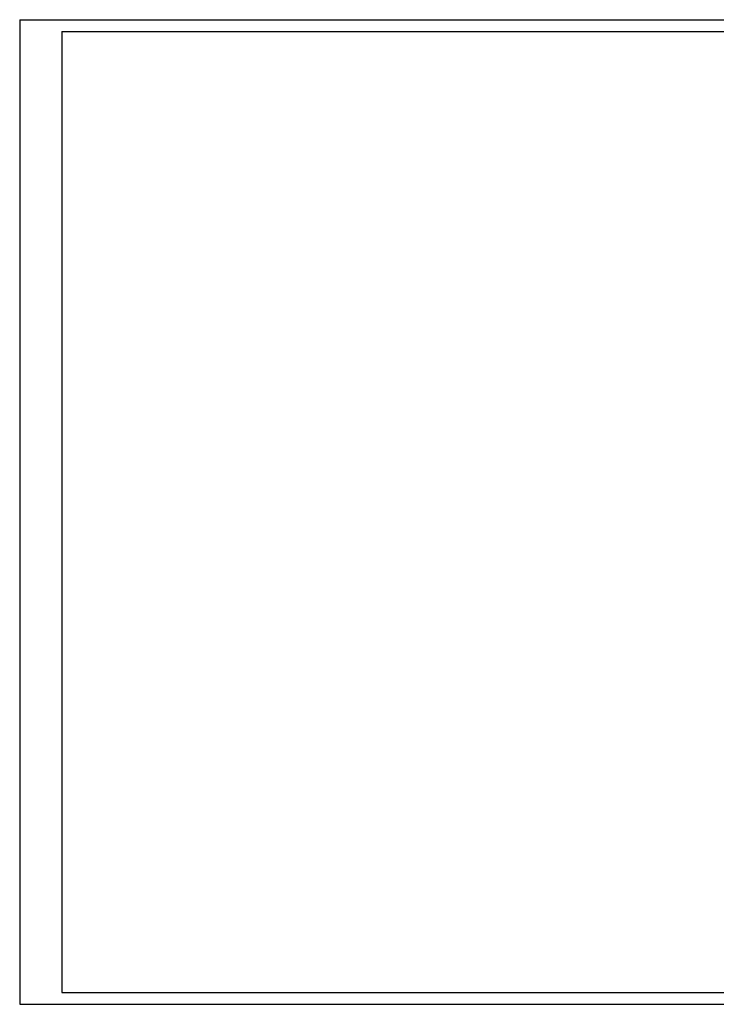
# Model space of a CAD drawing. Extents: x -5509 to -4915, y 1991 to 2411.
# Tile 1 of 2: x -5509 to -5212, y 1991 to 2411. Entities that reach past the tile are written whole.
import ezdxf

# ---------------------------------------------------------------- set-up
doc = ezdxf.new("R2010")
doc.units = 0
doc.header["$LTSCALE"] = 5
doc.header["$MEASUREMENT"] = 0
doc.layers.get('0').update_dxf_attribs({"linetype": 'CONTINUOUS'})

msp = doc.modelspace()

# ---------------------------------------------------------------- linework, layer by layer
for p, q in [((-5508.97, 2411.5), (-5508.97, 1991.5)), ((-5508.97, 2411.5), (-4914.97, 2411.5)), ((-5490.97, 2406.5), (-4919.97, 2406.5)), ((-5490.97, 2406.5), (-5490.97, 1996.5)), ((-5490.97, 1996.5), (-4919.97, 1996.5)), ((-5508.97, 1991.5), (-4914.97, 1991.5))]:
    msp.add_line(p, q)

doc.saveas('drawing.dxf')
